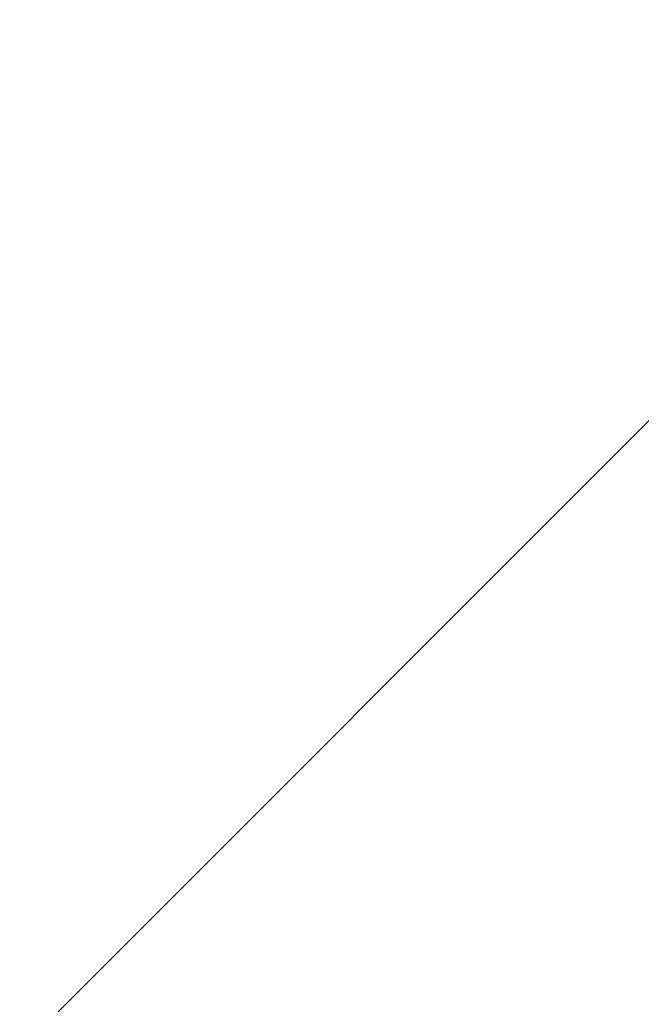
# Model space of a CAD drawing. Header units: millimetres. Extents: x 58700 to 76644, y 972 to 11123.
# Tile 218 of 256: x 62397.28 to 62398.58, y 7274.76 to 7276.82. Entities that reach past the tile are written whole.
import ezdxf

# ---------------------------------------------------------------- set-up
doc = ezdxf.new("R2010")
doc.units = ezdxf.units.MM

msp = doc.modelspace()

# ---------------------------------------------------------------- hatches: boundary and pattern name
at = {"lineweight": 13}
h = msp.add_hatch(dxfattribs=at)
h.set_pattern_fill('ANSI33', color=256, scale=50, style=0)
h.set_pattern_definition([(45, (-737.5, -83.74), (-224.5064, 224.5064), []), (45, (-513, -83.74), (-224.5064, 224.5064), [158.75, -79.375])])
h.paths.add_polyline_path([(62007.08351, 7097.51177), (62407.08355, 7097.51177), (62407.08352, 7255.04828), (62402.08077, 7255.04828), (62402.08077, 7274.80127), (62007.08351, 7274.80127)])
h.paths.add_polyline_path([(62385.84452, 7570.31053), (62385.84452, 7492.87828), (62037.07204, 7492.87828), (62037.07204, 7570.31053)], flags=16)
h.paths.add_polyline_path([(62665.49564, 7274.80127), (62665.49564, 7633.59965), (62453.28351, 7630.76385), (62453.28351, 7460.91533), (62503.28351, 7460.91533), (62503.28351, 7450.91533), (62453.28351, 7450.91533), (62453.28351, 7274.80127)])
h.paths.add_polyline_path([(62410.88351, 7450.91533), (62360.88351, 7450.91533), (62360.88351, 7460.91533), (62410.88351, 7460.91533), (62410.88351, 7630.19726), (62031.00596, 7625.12095), (62007.08351, 7601.1985), (62007.08351, 7290.80127), (62124.58214, 7290.80127), (62124.58214, 7292.80127), (62284.58214, 7292.80127), (62284.58214, 7290.80127), (62410.88351, 7290.80127)])
h.paths.add_polyline_path([(62083.36987, 7308.26795), (62083.36987, 7416.70533), (62304.40323, 7416.70533), (62304.40323, 7308.26795)])
at = {"lineweight": 9}
h = msp.add_hatch(dxfattribs=at)
h.set_pattern_fill('ANSI31', color=256)
h.set_pattern_definition([(45, (-737.497, -83.7406), (-2.24506403, 2.24506403), [])])
edge = h.paths.add_edge_path()
edge.add_line((62456.06918, 7280.80127), (62450.06918, 7280.80127))
edge.add_line((62450.06918, 7280.80127), (62450.06918, 7274.80127))
edge.add_line((62450.06918, 7274.80127), (62453.06918, 7274.80127))
edge.add_arc((62453.06918, 7277.80127), 3, 270, 360)
edge.add_line((62456.06918, 7277.80127), (62456.06918, 7280.80127))
edge = h.paths.add_edge_path()
edge.add_line((62411.66918, 7280.80127), (62396.06918, 7280.80127))
edge.add_line((62396.06918, 7280.80127), (62396.06918, 7240.80127))
edge.add_line((62396.06918, 7240.80127), (62399.06918, 7240.80127))
edge.add_arc((62399.06918, 7243.80127), 3, 270, 360)
edge.add_line((62402.06918, 7243.80127), (62402.06918, 7268.80127))
edge.add_arc((62408.06918, 7268.80127), 6, 90, 180, ccw=False)
edge.add_line((62408.06918, 7274.80127), (62411.66918, 7274.80127))
edge.add_line((62411.66918, 7274.80127), (62411.66918, 7280.80127))

doc.saveas('drawing.dxf')
